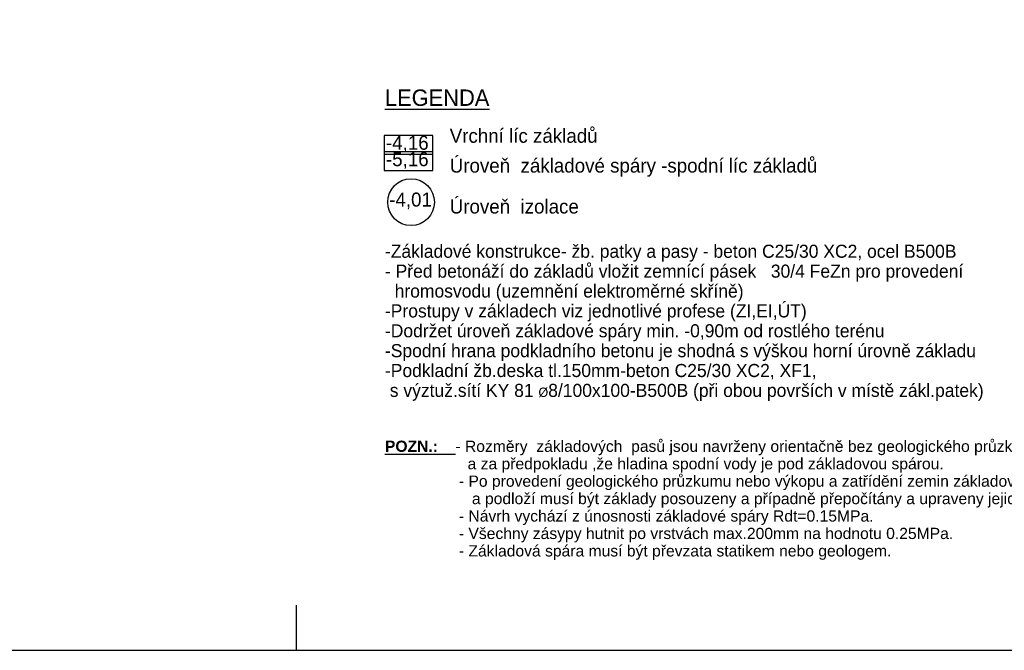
# Model space of a CAD drawing. Extents: x -740024 to -738426, y -1122140 to -1121743.
# Tile 181 of 256: x -738932 to -738921, y -1121973 to -1121966. Entities that reach past the tile are written whole.
import ezdxf

# ---------------------------------------------------------------- set-up
doc = ezdxf.new("R2010")
doc.units = 0
doc.header["$MEASUREMENT"] = 0
for name, color, linetype in [('kotovaní', 7, 'Continuous'), ('Kóty', 7, 'Continuous'), ('popisy', 7, 'Continuous'), ('SÍTĚ NOVÉ', 7, 'Continuous')]:
    doc.layers.add(name, color=color, linetype=linetype)
doc.styles.add('GENERATED_STYLE_1', font='txt')
doc.styles.add('GENERATED_STYLE_3', font='txt')
doc.dimstyles.new('GENERATED_STYLE__2', dxfattribs={"dimtxt": 0.1, "dimasz": 0.095, "dimexe": 0.18, "dimexo": 0, "dimgap": 0.09, "dimtad": 1, "dimdec": 0, "dimlfac": 1000, "dimzin": 0, "dimdsep": 46, "dimtxsty": 'GENERATED_STYLE_1', "dimblk": 'ARROWHEAD_6', "dimblk1": 'ARROWHEAD_6', "dimblk2": 'ARROWHEAD_6', "dimcen": 0.09, "dimclrd": 7, "dimclre": 7, "dimclrt": 7, "dimadec": 0, "dimazin": 0, "dimtfac": 1, "dimtdec": 4, "dimtmove": 0, "dimatfit": 3, "dimfxl": 0, "dimtolj": 1, "dimtzin": 0, "dimarcsym": 0})

# ---------------------------------------------------------------- blocks, each defined once
blk = doc.blocks.new('*D108', base_point=(-738576.986, -1121962.538))
at = {"layer": 'Kóty'}
for p, q in [((-738917.331, -1121964.667), (-738917.331, -1121940.052)), ((-738917.381, -1121964.617), (-738917.281, -1121964.717)), ((-738917.237, -1121964.667), (-738917.425, -1121964.667)), ((-738917.331, -1121971.567), (-738917.331, -1121964.667)), ((-738917.237, -1121971.567), (-738917.425, -1121971.567)), ((-738917.381, -1121971.517), (-738917.281, -1121971.617)), ((-738917.331, -1121971.642), (-738917.331, -1121971.567))]:
    blk.add_line(p, q, dxfattribs=at)
at = {"layer": 'Kóty', "char_height": 0.1, "attachment_point": 7, "rotation": 90, "style": 'GENERATED_STYLE_1'}
for s, insert in [('{6\xa0900}', (-738917.351, -1121936.773)), ('{24\xa0615}', (-738917.351, -1121952.569)), ('{6\xa0900}', (-738917.351, -1121968.288))]:
    blk.add_mtext(s, dxfattribs=dict(at, insert=insert))
blk = doc.blocks.new('ARROWHEAD_6')
at = {"color": 0, "linetype": 'Continuous', "lineweight": 0}
for p, q in [((0, 0), (-1, 0)), ((-0.5, -0.5), (0.5, 0.5))]:
    blk.add_line(p, q, dxfattribs=at)
blk = doc.blocks.new('*D109', base_point=(-738576.986, -1121962.538))
at = {"layer": 'Kóty'}
for p, q in [((-738917.237, -1121940.052), (-738917.425, -1121940.052)), ((-738917.381, -1121940.002), (-738917.281, -1121940.102)), ((-738917.331, -1121964.667), (-738917.331, -1121940.052)), ((-738917.381, -1121964.617), (-738917.281, -1121964.717))]:
    blk.add_line(p, q, dxfattribs=at)
at = {"layer": 'Kóty', "char_height": 0.1, "attachment_point": 7, "rotation": 90, "style": 'GENERATED_STYLE_1'}
for s, insert in [('{6\xa0900}', (-738917.351, -1121936.773)), ('{24\xa0615}', (-738917.351, -1121952.569)), ('{6\xa0900}', (-738917.351, -1121968.288))]:
    blk.add_mtext(s, dxfattribs=dict(at, insert=insert))
blk = doc.blocks.new('*D110', base_point=(-738576.986, -1121962.538))
at = {"layer": 'Kóty'}
for p, q in [((-738917.281, -1121933.202), (-738917.381, -1121933.102)), ((-738917.331, -1121933.152), (-738917.331, -1121933.077)), ((-738917.237, -1121933.152), (-738917.425, -1121933.152)), ((-738917.331, -1121940.052), (-738917.331, -1121933.152)), ((-738917.237, -1121940.052), (-738917.425, -1121940.052)), ((-738917.381, -1121940.002), (-738917.281, -1121940.102))]:
    blk.add_line(p, q, dxfattribs=at)
at = {"layer": 'Kóty', "char_height": 0.1, "attachment_point": 7, "rotation": 90, "style": 'GENERATED_STYLE_1'}
for s, insert in [('{6\xa0900}', (-738917.351, -1121936.773)), ('{24\xa0615}', (-738917.351, -1121952.569)), ('{6\xa0900}', (-738917.351, -1121968.288))]:
    blk.add_mtext(s, dxfattribs=dict(at, insert=insert))

msp = doc.modelspace()

# ---------------------------------------------------------------- linework, layer by layer
at = {"layer": 'kotovaní'}
for p, q in [((-738927.0965, -1121967.5193), (-738927.6142, -1121967.5193)), ((-738927.6142, -1121967.5193), (-738927.6142, -1121967.7193)), ((-738927.0965, -1121967.7193), (-738927.0965, -1121967.5193)), ((-738927.0965, -1121967.6946), (-738927.6142, -1121967.6946)), ((-738927.6142, -1121967.6946), (-738927.6142, -1121967.8946)), ((-738927.6142, -1121967.7193), (-738927.0965, -1121967.7193)), ((-738927.0965, -1121967.8946), (-738927.0965, -1121967.6946)), ((-738927.6142, -1121967.8946), (-738927.0965, -1121967.8946))]:
    msp.add_line(p, q, dxfattribs=at)
msp.add_circle((-738927.3281, -1121968.2342), 0.25, dxfattribs=at)
at = {"layer": 'SÍTĚ NOVÉ'}
for p, q in [((-738928.5568, -1121972.5428), (-738928.5568, -1121973.0268)), ((-738949.5833, -1121973.0268), (-738907.5568, -1121973.0268))]:
    msp.add_line(p, q, dxfattribs=at)

# ---------------------------------------------------------------- texts
at = {"layer": 'kotovaní', "char_height": 0.15, "attachment_point": 7, "style": 'GENERATED_STYLE_1'}
for s, insert in [('{-4,16}', (-738927.5965, -1121967.7016)), ('{-5,16}', (-738927.5965, -1121967.8769)), ('{-4,01}', (-738927.5619, -1121968.3092))]:
    msp.add_mtext(s, dxfattribs=dict(at, insert=insert))
at = {"layer": 'popisy', "attachment_point": 7}
for s, insert, char_height, style in [('{\\LLEGENDA}', (-738927.6076, -1121967.2064), 0.175, 'GENERATED_STYLE_3'), ('{Vrchní líc základů}', (-738926.9139, -1121967.601), 0.15, 'GENERATED_STYLE_1'), ('{Úroveň  základové spáry -spodní líc základů}', (-738926.9139, -1121967.9629), 0.15, 'GENERATED_STYLE_1'), ('{Úroveň  izolace}', (-738926.9139, -1121968.3575), 0.15, 'GENERATED_STYLE_1')]:
    msp.add_mtext(s, dxfattribs=dict(at, insert=insert, char_height=char_height, style=style))
for s, insert, char_height, line_spacing_factor, style in [('{-Základové konstrukce- žb. patky a pasy - beton C25/30 XC2,\\C1; \\C7;ocel B500B\\P- Před betonáží do základů vložit zemnící pásek   30/4 FeZn pro provedení \\P  hromosvodu (uzemnění elektroměrné skříně)\\P-Prostupy v základech viz jednotlivé profese (ZI,EI,ÚT)\\P-Dodržet úroveň základové spáry min. -0,90m od rostlého terénu\\P-Spodní hrana podkladního betonu je shodná s výškou horní úrovně základu\\P-Podkladní žb.deska tl.150mm-beton C25/30 XC2, XF1,\\P s výztuž.sítí KY 81 \\H0.714286x;Ø\\H1.400000x;8/100x100-B500B (při obou površích v místě zákl.patek)}', (-738927.6076, -1121970.3592), 0.14, 0.910824, 'GENERATED_STYLE_1'), ('\\A1;{\\fArial|b1|i0|c238|p38;\\L\\LPOZN.: \\fArial|b0|i0|c238|p38;\\l\\l   - Rozměry  základových  pasů jsou navrženy orientačně bez geologického průzkumu\\P                   a za předpokladu ,že hladina spodní vody je pod základovou spárou.\\P                 - Po provedení geologického průzkumu nebo výkopu a zatřídění zemin základové spáry\\P                    a podloží musí být základy posouzeny a případně přepočítány a upraveny jejich rozměry.\\P                 - Návrh vychází z únosnosti základové spáry Rdt=0.15MPa.\\P                 - Všechny zásypy hutnit po vrstvách max.200mm na hodnotu 0.25MPa.\\P                 - Základová spára musí být převzata statikem nebo geologem.}', (-738927.6076, -1121972.0595), 0.12, 0.93214, 'GENERATED_STYLE_3')]:
    msp.add_mtext(s, dxfattribs=dict(at, insert=insert, char_height=char_height, line_spacing_factor=line_spacing_factor, style=style))

# ---------------------------------------------------------------- dimensions: what is measured, and where the dimension line sits
at = {"layer": 'Kóty'}
for p1, p2, picture, middle in [((-738946.0493, -1121940.0523), (-738916.2992, -1121933.1524), '*D110', (-738917.4012, -1121936.6023)), ((-738939.6993, -1121964.6674), (-738946.0493, -1121940.0523), '*D109', (-738917.4012, -1121952.3598)), ((-738916.2992, -1121971.5674), (-738939.6993, -1121964.6674), '*D108', (-738917.4012, -1121968.1174))]:
    dim = msp.add_linear_dim(base=(-738917.3312, -1121971.5674), p1=p1, p2=p2, angle=90, dimstyle='GENERATED_STYLE__2', dxfattribs=at)
    dim.commit()
    dim.dimension.update_dxf_attribs({"geometry": picture, "text_midpoint": middle})

doc.saveas('drawing.dxf')
